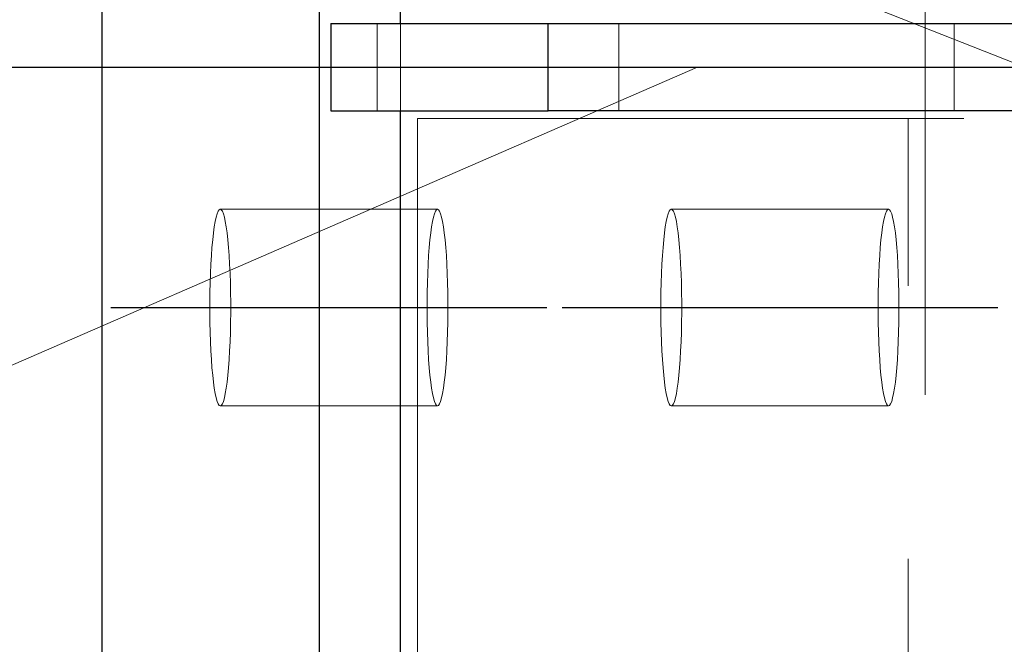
# Model space of a CAD drawing. Header units: millimetres. Extents: x 3536 to 4290, y 11030 to 11491.
# Tile 7 of 102: x 3589.28 to 3593.79, y 11077.4 to 11080.25. Entities that reach past the tile are written whole.
import ezdxf

# ---------------------------------------------------------------- set-up
doc = ezdxf.new("R2010")
doc.units = ezdxf.units.MM
doc.header["$LTSCALE"] = 10
doc.linetypes.add('HIDDEN', pattern=[0.375, 0.25, -0.125])
doc.linetypes.add('MITTE', pattern=[2, 1.25, -0.25, 0.25, -0.25])
doc.layers.get('Defpoints').update_dxf_attribs({"color": 1})
for name, color, linetype, lineweight in [('PS_DIM', 4, 'Continuous', 13), ('PS_Hidden', 2, 'HIDDEN', 9), ('PS_Pos', 1, 'Continuous', 15), ('PS_SOLID', 7, 'Continuous', 30)]:
    doc.layers.add(name, color=color, linetype=linetype, lineweight=lineweight)
doc.layers.add('PS_MID', color=5, linetype='MITTE')
doc.layers.add('PS_SHAPE', color=3, linetype='Continuous')
doc.styles.add('simplex', font='simplex.shx', dxfattribs={"width": 0.75})
doc.dimstyles.new('1_20_GŁ_DS1-LS20', dxfattribs={"dimtxt": 2, "dimasz": 2, "dimexe": 2, "dimexo": 5, "dimgap": 1, "dimtad": 1, "dimjust": 4, "dimdec": 0, "dimlfac": 20, "dimtxsty": 'simplex', "dimblk1": 'NONE', "dimsah": 1, "dimcen": 2, "dimclrd": 256, "dimclre": 256, "dimclrt": 4, "dimadec": 1, "dimazin": 0, "dimtfac": 1, "dimtdec": 0, "dimtmove": 2, "dimatfit": 3, "dimfxl": 1, "dimarcsym": 0})

# ---------------------------------------------------------------- blocks, each defined once
blk = doc.blocks.new('*D96')
at = {"layer": 'Defpoints', "color": 0, "transparency": 16777216}
for p in [(3591.0213, 11097.831), (3589.6555, 11085.5365), (3591.0213, 11075.2865)]:
    blk.add_point(p, dxfattribs=at)
at = {"layer": 'PS_DIM', "lineweight": -2, "transparency": 16777216}
for p, q in [((3589.6555, 11090.5365), (3589.6555, 11099.831)), ((3591.0213, 11080.2865), (3591.0213, 11099.831)), ((3589.6555, 11097.831), (3587.6555, 11097.831)), ((3589.6555, 11097.831), (3591.0213, 11097.831)), ((3593.0213, 11097.831), (3595.0213, 11097.831))]:
    blk.add_line(p, q, dxfattribs=at)
at = {"layer": 'PS_DIM', "transparency": 16777216}
blk.add_solid([(3593.0213, 11098.1643), (3593.0213, 11097.4977), (3591.0213, 11097.831)], dxfattribs=at)
at = {"layer": 'PS_DIM', "color": 4, "transparency": 16777216, "insert": (3587.6355, 11094.6681), "char_height": 2, "attachment_point": 5, "rotation": 90, "style": 'simplex'}
blk.add_mtext('-27', dxfattribs=at)
blk = doc.blocks.new('_None')
blk = doc.blocks.new('*D97')
at = {"layer": 'Defpoints', "color": 0, "transparency": 16777216}
for p in [(3591.0213, 11097.831), (3591.0213, 11082.172), (3591.0213, 11075.2865)]:
    blk.add_point(p, dxfattribs=at)
at = {"layer": 'PS_DIM', "lineweight": -2, "transparency": 16777216}
for p, q in [((3591.0213, 11080.2865), (3591.0213, 11099.831)), ((3591.0213, 11087.172), (3591.0213, 11099.831)), ((3591.0213, 11097.831), (3589.0213, 11097.831)), ((3593.0213, 11097.831), (3595.0213, 11097.831))]:
    blk.add_line(p, q, dxfattribs=at)
at = {"layer": 'PS_DIM', "transparency": 16777216}
blk.add_solid([(3593.0213, 11098.1643), (3593.0213, 11097.4977), (3591.0213, 11097.831)], dxfattribs=at)
at = {"layer": 'PS_DIM', "color": 4, "transparency": 16777216, "insert": (3592.8482, 11096.311), "char_height": 2, "attachment_point": 5, "rotation": 90, "style": 'simplex'}
blk.add_mtext('0', dxfattribs=at)
blk = doc.blocks.new('*D98')
at = {"layer": 'Defpoints', "color": 0, "transparency": 16777216}
for p in [(3596.3492, 11097.831), (3596.3492, 11086.3365), (3591.0213, 11075.2865)]:
    blk.add_point(p, dxfattribs=at)
at = {"layer": 'PS_DIM', "lineweight": -2, "transparency": 16777216}
for p, q in [((3591.0213, 11080.2865), (3591.0213, 11099.831)), ((3596.3492, 11091.3365), (3596.3492, 11099.831)), ((3591.0213, 11097.831), (3594.3492, 11097.831))]:
    blk.add_line(p, q, dxfattribs=at)
at = {"layer": 'PS_DIM', "transparency": 16777216}
blk.add_solid([(3594.3492, 11098.1643), (3594.3492, 11097.4977), (3596.3492, 11097.831)], dxfattribs=at)
at = {"layer": 'PS_DIM', "color": 4, "transparency": 16777216, "insert": (3598.4312, 11095.0253), "char_height": 2, "attachment_point": 5, "rotation": 90, "style": 'simplex'}
blk.add_mtext('107', dxfattribs=at)
blk = doc.blocks.new('*D99')
at = {"layer": 'Defpoints', "color": 0, "transparency": 16777216}
for p in [(3766.6847, 11097.831), (3591.0213, 11075.2865), (3766.6847, 11074.5365)]:
    blk.add_point(p, dxfattribs=at)
at = {"layer": 'PS_DIM', "lineweight": -2, "transparency": 16777216}
for p, q in [((3591.0213, 11080.2865), (3591.0213, 11099.831)), ((3766.6847, 11079.5365), (3766.6847, 11099.831)), ((3591.0213, 11097.831), (3764.6847, 11097.831))]:
    blk.add_line(p, q, dxfattribs=at)
at = {"layer": 'PS_DIM', "transparency": 16777216}
blk.add_solid([(3764.6847, 11098.1643), (3764.6847, 11097.4977), (3766.6847, 11097.831)], dxfattribs=at)
at = {"layer": 'PS_DIM', "color": 4, "transparency": 16777216, "insert": (3764.6647, 11094.1681), "char_height": 2, "attachment_point": 5, "rotation": 90, "style": 'simplex'}
blk.add_mtext('4995', dxfattribs=at)
blk = doc.blocks.new('*X331')
at = {"layer": 'PS_Hidden', "color": 2, "linetype": 'HIDDEN'}
for p, q in [((3593.4227, 11084.7865), (3593.4227, 11075.2865)), ((3590.9152, 11080.2365), (3590.9152, 11079.8365)), ((3591.0213, 11079.8365), (3591.0213, 11080.2365)), ((3592.0213, 11079.8365), (3592.0213, 11080.2365)), ((3593.5554, 11079.8365), (3593.5554, 11080.2365)), ((3591.0992, 11079.8015), (3724.9347, 11079.8015)), ((3591.0992, 11079.8015), (3591.0992, 11075.2865)), ((3593.3448, 11075.2865), (3593.3448, 11079.8015)), ((3590.1872, 11079.3773), (3590.1825, 11079.3659)), ((3590.1919, 11079.3842), (3590.1872, 11079.3773)), ((3590.1968, 11079.3865), (3590.1919, 11079.3842)), ((3590.2016, 11079.3842), (3590.1968, 11079.3865)), ((3591.1911, 11079.3865), (3590.1968, 11079.3865)), ((3590.2064, 11079.3773), (3590.2016, 11079.3842)), ((3590.2111, 11079.3659), (3590.2064, 11079.3773)), ((3591.1768, 11079.3659), (3591.1815, 11079.3773)), ((3591.1815, 11079.3773), (3591.1863, 11079.3842)), ((3591.1863, 11079.3842), (3591.1911, 11079.3865)), ((3591.1911, 11079.3865), (3591.196, 11079.3842)), ((3591.196, 11079.3842), (3591.2007, 11079.3773)), ((3591.2007, 11079.3773), (3591.2054, 11079.3659)), ((3592.2513, 11079.3773), (3592.2466, 11079.3659)), ((3592.2561, 11079.3842), (3592.2513, 11079.3773)), ((3592.2609, 11079.3865), (3592.2561, 11079.3842)), ((3592.2657, 11079.3842), (3592.2609, 11079.3865)), ((3593.2553, 11079.3865), (3592.2609, 11079.3865)), ((3592.2705, 11079.3773), (3592.2657, 11079.3842)), ((3592.2752, 11079.3659), (3592.2705, 11079.3773)), ((3593.241, 11079.3659), (3593.2456, 11079.3773)), ((3593.2456, 11079.3773), (3593.2504, 11079.3842)), ((3593.2504, 11079.3842), (3593.2553, 11079.3865)), ((3593.2553, 11079.3865), (3593.2601, 11079.3842)), ((3593.2601, 11079.3842), (3593.2649, 11079.3773)), ((3593.2649, 11079.3773), (3593.2696, 11079.3659)), ((3590.1736, 11079.33), (3590.1695, 11079.3059)), ((3590.1779, 11079.3501), (3590.1736, 11079.33)), ((3590.1825, 11079.3659), (3590.1779, 11079.3501)), ((3590.2156, 11079.3501), (3590.2111, 11079.3659)), ((3590.2199, 11079.33), (3590.2156, 11079.3501)), ((3590.224, 11079.3059), (3590.2199, 11079.33)), ((3591.1638, 11079.3059), (3591.1679, 11079.33)), ((3591.1679, 11079.33), (3591.1723, 11079.3501)), ((3591.1723, 11079.3501), (3591.1768, 11079.3659)), ((3591.2054, 11079.3659), (3591.21, 11079.3501)), ((3591.21, 11079.3501), (3591.2143, 11079.33)), ((3591.2143, 11079.33), (3591.2184, 11079.3059)), ((3592.2377, 11079.33), (3592.2336, 11079.3059)), ((3592.2421, 11079.3501), (3592.2377, 11079.33)), ((3592.2466, 11079.3659), (3592.2421, 11079.3501)), ((3592.2797, 11079.3501), (3592.2752, 11079.3659)), ((3592.2841, 11079.33), (3592.2797, 11079.3501)), ((3592.2882, 11079.3059), (3592.2841, 11079.33)), ((3593.228, 11079.3059), (3593.2321, 11079.33)), ((3593.2321, 11079.33), (3593.2364, 11079.3501)), ((3593.2364, 11079.3501), (3593.241, 11079.3659)), ((3593.2696, 11079.3659), (3593.2741, 11079.3501)), ((3593.2741, 11079.3501), (3593.2784, 11079.33)), ((3593.2784, 11079.33), (3593.2825, 11079.3059)), ((3590.1657, 11079.278), (3590.1622, 11079.2466)), ((3590.1695, 11079.3059), (3590.1657, 11079.278)), ((3590.2279, 11079.278), (3590.224, 11079.3059)), ((3590.2314, 11079.2466), (3590.2279, 11079.278)), ((3591.1565, 11079.2466), (3591.16, 11079.278)), ((3591.16, 11079.278), (3591.1638, 11079.3059)), ((3591.2184, 11079.3059), (3591.2222, 11079.278)), ((3591.2222, 11079.278), (3591.2257, 11079.2466)), ((3592.2298, 11079.278), (3592.2263, 11079.2466)), ((3592.2336, 11079.3059), (3592.2298, 11079.278)), ((3592.292, 11079.278), (3592.2882, 11079.3059)), ((3592.2955, 11079.2466), (3592.292, 11079.278)), ((3593.2206, 11079.2466), (3593.2241, 11079.278)), ((3593.2241, 11079.278), (3593.228, 11079.3059)), ((3593.2825, 11079.3059), (3593.2864, 11079.278)), ((3593.2864, 11079.278), (3593.2899, 11079.2466)), ((3590.1622, 11079.2466), (3590.159, 11079.212)), ((3590.2345, 11079.212), (3590.2314, 11079.2466)), ((3591.1534, 11079.212), (3591.1565, 11079.2466)), ((3591.2257, 11079.2466), (3591.2289, 11079.212)), ((3592.2263, 11079.2466), (3592.2231, 11079.212)), ((3592.2987, 11079.212), (3592.2955, 11079.2466)), ((3593.2175, 11079.212), (3593.2206, 11079.2466)), ((3593.2899, 11079.2466), (3593.293, 11079.212)), ((3590.159, 11079.212), (3590.1562, 11079.1746)), ((3590.2373, 11079.1746), (3590.2345, 11079.212)), ((3591.1506, 11079.1746), (3591.1534, 11079.212)), ((3591.2289, 11079.212), (3591.2316, 11079.1746)), ((3592.2231, 11079.212), (3592.2204, 11079.1746)), ((3592.3014, 11079.1746), (3592.2987, 11079.212)), ((3593.2147, 11079.1746), (3593.2175, 11079.212)), ((3593.293, 11079.212), (3593.2958, 11079.1746)), ((3590.1562, 11079.1746), (3590.1539, 11079.1347)), ((3590.2396, 11079.1347), (3590.2373, 11079.1746)), ((3591.1482, 11079.1347), (3591.1506, 11079.1746)), ((3591.2316, 11079.1746), (3591.234, 11079.1347)), ((3592.2204, 11079.1746), (3592.218, 11079.1347)), ((3592.3038, 11079.1347), (3592.3014, 11079.1746)), ((3593.2124, 11079.1347), (3593.2147, 11079.1746)), ((3593.2958, 11079.1746), (3593.2981, 11079.1347)), ((3590.1539, 11079.1347), (3590.152, 11079.0928)), ((3590.2416, 11079.0928), (3590.2396, 11079.1347)), ((3591.1463, 11079.0928), (3591.1482, 11079.1347)), ((3591.234, 11079.1347), (3591.2359, 11079.0928)), ((3592.218, 11079.1347), (3592.2161, 11079.0928)), ((3592.3057, 11079.0928), (3592.3038, 11079.1347)), ((3593.2105, 11079.0928), (3593.2124, 11079.1347)), ((3593.2981, 11079.1347), (3593.3, 11079.0928)), ((3590.152, 11079.0928), (3590.1505, 11079.0493)), ((3590.243, 11079.0493), (3590.2416, 11079.0928)), ((3591.1449, 11079.0493), (3591.1463, 11079.0928)), ((3591.2359, 11079.0928), (3591.2374, 11079.0493)), ((3592.2161, 11079.0928), (3592.2147, 11079.0493)), ((3592.3071, 11079.0493), (3592.3057, 11079.0928)), ((3593.209, 11079.0493), (3593.2105, 11079.0928)), ((3593.3, 11079.0928), (3593.3015, 11079.0493)), ((3590.1505, 11079.0493), (3590.1496, 11079.0047)), ((3590.244, 11079.0047), (3590.243, 11079.0493)), ((3591.1439, 11079.0047), (3591.1449, 11079.0493)), ((3591.2374, 11079.0493), (3591.2383, 11079.0047)), ((3592.2147, 11079.0493), (3592.2137, 11079.0047)), ((3592.3081, 11079.0047), (3592.3071, 11079.0493)), ((3593.2081, 11079.0047), (3593.209, 11079.0493)), ((3593.3015, 11079.0493), (3593.3025, 11079.0047)), ((3590.1496, 11079.0047), (3590.1491, 11078.9593)), ((3590.2445, 11078.9593), (3590.244, 11079.0047)), ((3591.1434, 11078.9593), (3591.1439, 11079.0047)), ((3591.2383, 11079.0047), (3591.2388, 11078.9593)), ((3592.2137, 11079.0047), (3592.2132, 11078.9593)), ((3592.3086, 11078.9593), (3592.3081, 11079.0047)), ((3593.2076, 11078.9593), (3593.2081, 11079.0047)), ((3593.3025, 11079.0047), (3593.303, 11078.9593)), ((3590.1491, 11078.9593), (3590.1491, 11078.9137)), ((3590.2445, 11078.9137), (3590.2445, 11078.9593)), ((3591.1434, 11078.9137), (3591.1434, 11078.9593)), ((3591.2388, 11078.9593), (3591.2388, 11078.9137)), ((3592.2132, 11078.9593), (3592.2132, 11078.9137)), ((3592.3086, 11078.9137), (3592.3086, 11078.9593)), ((3593.2076, 11078.9137), (3593.2076, 11078.9593)), ((3593.303, 11078.9593), (3593.303, 11078.9137)), ((3590.1491, 11078.9137), (3590.1496, 11078.8684)), ((3590.244, 11078.8684), (3590.2445, 11078.9137)), ((3591.1439, 11078.8684), (3591.1434, 11078.9137)), ((3591.2388, 11078.9137), (3591.2383, 11078.8684)), ((3592.2132, 11078.9137), (3592.2137, 11078.8684)), ((3592.3081, 11078.8684), (3592.3086, 11078.9137)), ((3593.2081, 11078.8684), (3593.2076, 11078.9137)), ((3593.303, 11078.9137), (3593.3025, 11078.8684)), ((3590.1496, 11078.8684), (3590.1505, 11078.8237)), ((3590.243, 11078.8237), (3590.244, 11078.8684)), ((3591.1449, 11078.8237), (3591.1439, 11078.8684)), ((3591.2383, 11078.8684), (3591.2374, 11078.8237)), ((3592.2137, 11078.8684), (3592.2147, 11078.8237)), ((3592.3071, 11078.8237), (3592.3081, 11078.8684)), ((3593.209, 11078.8237), (3593.2081, 11078.8684)), ((3593.3025, 11078.8684), (3593.3015, 11078.8237)), ((3590.1505, 11078.8237), (3590.152, 11078.7802)), ((3590.2416, 11078.7802), (3590.243, 11078.8237)), ((3591.1463, 11078.7802), (3591.1449, 11078.8237)), ((3591.2374, 11078.8237), (3591.2359, 11078.7802)), ((3592.2147, 11078.8237), (3592.2161, 11078.7802)), ((3592.3057, 11078.7802), (3592.3071, 11078.8237)), ((3593.2105, 11078.7802), (3593.209, 11078.8237)), ((3593.3015, 11078.8237), (3593.3, 11078.7802)), ((3590.152, 11078.7802), (3590.1539, 11078.7383)), ((3590.1539, 11078.7383), (3590.1562, 11078.6985)), ((3590.2373, 11078.6985), (3590.2396, 11078.7383)), ((3590.2396, 11078.7383), (3590.2416, 11078.7802)), ((3591.1482, 11078.7383), (3591.1463, 11078.7802)), ((3591.1506, 11078.6985), (3591.1482, 11078.7383)), ((3591.234, 11078.7383), (3591.2316, 11078.6985)), ((3591.2359, 11078.7802), (3591.234, 11078.7383)), ((3592.2161, 11078.7802), (3592.218, 11078.7383)), ((3592.218, 11078.7383), (3592.2204, 11078.6985)), ((3592.3014, 11078.6985), (3592.3038, 11078.7383)), ((3592.3038, 11078.7383), (3592.3057, 11078.7802)), ((3593.2124, 11078.7383), (3593.2105, 11078.7802)), ((3593.2147, 11078.6985), (3593.2124, 11078.7383)), ((3593.2981, 11078.7383), (3593.2958, 11078.6985)), ((3593.3, 11078.7802), (3593.2981, 11078.7383)), ((3590.1562, 11078.6985), (3590.159, 11078.6611)), ((3590.2345, 11078.6611), (3590.2373, 11078.6985)), ((3591.1534, 11078.6611), (3591.1506, 11078.6985)), ((3591.2316, 11078.6985), (3591.2289, 11078.6611)), ((3592.2204, 11078.6985), (3592.2231, 11078.6611)), ((3592.2987, 11078.6611), (3592.3014, 11078.6985)), ((3593.2175, 11078.6611), (3593.2147, 11078.6985)), ((3593.2958, 11078.6985), (3593.293, 11078.6611)), ((3590.159, 11078.6611), (3590.1622, 11078.6265)), ((3590.2314, 11078.6265), (3590.2345, 11078.6611)), ((3591.1565, 11078.6265), (3591.1534, 11078.6611)), ((3591.2289, 11078.6611), (3591.2257, 11078.6265)), ((3592.2231, 11078.6611), (3592.2263, 11078.6265)), ((3592.2955, 11078.6265), (3592.2987, 11078.6611)), ((3593.2206, 11078.6265), (3593.2175, 11078.6611)), ((3593.293, 11078.6611), (3593.2899, 11078.6265)), ((3590.1622, 11078.6265), (3590.1657, 11078.5951)), ((3590.2279, 11078.5951), (3590.2314, 11078.6265)), ((3591.16, 11078.5951), (3591.1565, 11078.6265)), ((3591.2257, 11078.6265), (3591.2222, 11078.5951)), ((3592.2263, 11078.6265), (3592.2298, 11078.5951)), ((3592.292, 11078.5951), (3592.2955, 11078.6265)), ((3593.2241, 11078.5951), (3593.2206, 11078.6265)), ((3593.2899, 11078.6265), (3593.2864, 11078.5951)), ((3590.1657, 11078.5951), (3590.1695, 11078.5672)), ((3590.1695, 11078.5672), (3590.1736, 11078.5431)), ((3590.2199, 11078.5431), (3590.224, 11078.5672)), ((3590.224, 11078.5672), (3590.2279, 11078.5951)), ((3591.1638, 11078.5672), (3591.16, 11078.5951)), ((3591.1679, 11078.5431), (3591.1638, 11078.5672)), ((3591.2184, 11078.5672), (3591.2143, 11078.5431)), ((3591.2222, 11078.5951), (3591.2184, 11078.5672)), ((3592.2298, 11078.5951), (3592.2336, 11078.5672)), ((3592.2336, 11078.5672), (3592.2377, 11078.5431)), ((3592.2841, 11078.5431), (3592.2882, 11078.5672)), ((3592.2882, 11078.5672), (3592.292, 11078.5951)), ((3593.228, 11078.5672), (3593.2241, 11078.5951)), ((3593.2321, 11078.5431), (3593.228, 11078.5672)), ((3593.2825, 11078.5672), (3593.2784, 11078.5431)), ((3593.2864, 11078.5951), (3593.2825, 11078.5672)), ((3590.1736, 11078.5431), (3590.1779, 11078.523)), ((3590.1779, 11078.523), (3590.1825, 11078.5072)), ((3590.2111, 11078.5072), (3590.2156, 11078.523)), ((3590.2156, 11078.523), (3590.2199, 11078.5431)), ((3591.1723, 11078.523), (3591.1679, 11078.5431)), ((3591.1768, 11078.5072), (3591.1723, 11078.523)), ((3591.21, 11078.523), (3591.2054, 11078.5072)), ((3591.2143, 11078.5431), (3591.21, 11078.523)), ((3592.2377, 11078.5431), (3592.2421, 11078.523)), ((3592.2421, 11078.523), (3592.2466, 11078.5072)), ((3592.2752, 11078.5072), (3592.2797, 11078.523)), ((3592.2797, 11078.523), (3592.2841, 11078.5431)), ((3593.2364, 11078.523), (3593.2321, 11078.5431)), ((3593.241, 11078.5072), (3593.2364, 11078.523)), ((3593.2741, 11078.523), (3593.2696, 11078.5072)), ((3593.2784, 11078.5431), (3593.2741, 11078.523)), ((3590.1825, 11078.5072), (3590.1872, 11078.4957)), ((3590.1872, 11078.4957), (3590.1919, 11078.4888)), ((3590.1919, 11078.4888), (3590.1968, 11078.4865)), ((3590.1968, 11078.4865), (3590.2016, 11078.4888)), ((3591.1911, 11078.4865), (3590.1968, 11078.4865)), ((3590.2016, 11078.4888), (3590.2064, 11078.4957)), ((3590.2064, 11078.4957), (3590.2111, 11078.5072)), ((3591.1815, 11078.4957), (3591.1768, 11078.5072)), ((3591.1863, 11078.4888), (3591.1815, 11078.4957)), ((3591.1911, 11078.4865), (3591.1863, 11078.4888)), ((3591.196, 11078.4888), (3591.1911, 11078.4865)), ((3591.2007, 11078.4957), (3591.196, 11078.4888)), ((3591.2054, 11078.5072), (3591.2007, 11078.4957)), ((3592.2466, 11078.5072), (3592.2513, 11078.4957)), ((3592.2513, 11078.4957), (3592.2561, 11078.4888)), ((3592.2561, 11078.4888), (3592.2609, 11078.4865)), ((3592.2609, 11078.4865), (3592.2657, 11078.4888)), ((3593.2553, 11078.4865), (3592.2609, 11078.4865)), ((3592.2657, 11078.4888), (3592.2705, 11078.4957)), ((3592.2705, 11078.4957), (3592.2752, 11078.5072)), ((3593.2456, 11078.4957), (3593.241, 11078.5072)), ((3593.2504, 11078.4888), (3593.2456, 11078.4957)), ((3593.2553, 11078.4865), (3593.2504, 11078.4888)), ((3593.2601, 11078.4888), (3593.2553, 11078.4865)), ((3593.2649, 11078.4957), (3593.2601, 11078.4888)), ((3593.2696, 11078.5072), (3593.2649, 11078.4957))]:
    blk.add_line(p, q, dxfattribs=at)
at = {"layer": 'PS_MID', "color": 5, "linetype": 'MITTE'}
for p, q in [((3588.5213, 11080.0365), (3724.9347, 11080.0365)), ((3589.6968, 11078.9365), (3591.6911, 11078.9365)), ((3591.7609, 11078.9365), (3593.7553, 11078.9365))]:
    blk.add_line(p, q, dxfattribs=at)
at = {"layer": 'PS_SOLID', "color": 7, "linetype": 'Continuous'}
for p, q in [((3589.6555, 11085.5365), (3589.6555, 11074.5365)), ((3590.6499, 11085.5365), (3590.6499, 11074.5365)), ((3591.0213, 11080.2365), (3591.0213, 11084.7865)), ((3590.7029, 11080.2365), (3590.7029, 11079.8365)), ((3590.7029, 11080.2365), (3591.6973, 11080.2365)), ((3591.6973, 11079.8365), (3591.6973, 11080.2365)), ((3591.6973, 11080.2365), (3596.9874, 11080.2365)), ((3590.7029, 11079.8365), (3591.6973, 11079.8365)), ((3591.0213, 11075.2865), (3591.0213, 11079.8365)), ((3596.9874, 11079.8365), (3591.6973, 11079.8365))]:
    blk.add_line(p, q, dxfattribs=at)
blk = doc.blocks.new('*X345')
at = {"color": 1}
blk.add_line((3593.8792, 11080.0365), (3586.5595, 11082.9245), dxfattribs=at)
blk = doc.blocks.new('*X347')
at = {"color": 1}
blk.add_line((3592.3813, 11080.0365), (3584.2458, 11076.501), dxfattribs=at)

msp = doc.modelspace()

# ---------------------------------------------------------------- block references
at = {"layer": 'PS_Pos'}
for name in ['*X345', '*X347']:
    msp.add_blockref(name, (0, 0), dxfattribs=at)
at = {"layer": 'PS_SHAPE'}
msp.add_blockref('*X331', (0, 0), dxfattribs=at)

# ---------------------------------------------------------------- dimensions: what is measured, and where the dimension line sits
at = {"layer": 'PS_DIM'}
for base, p1, p2, text, picture, middle in [((3591.0213, 11097.831), (3589.6555, 11085.5365), (3591.0213, 11075.2865), '-27', '*D96', (3587.6355, 11094.6681)), ((3766.6847, 11097.831), (3591.0213, 11075.2865), (3766.6847, 11074.5365), '4995', '*D99', (3764.6647, 11094.1681))]:
    dim = msp.add_linear_dim(base=base, p1=p1, p2=p2, text=text, dimstyle='1_20_GŁ_DS1-LS20', dxfattribs=at)
    dim.commit()
    dim.dimension.update_dxf_attribs({"geometry": picture, "text_midpoint": middle, "dimtype": 128, "text_rotation": 90})
for base, p1, p2, picture, middle in [((3591.021319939, 11097.8310061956), (3591.021319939, 11075.2865235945), (3591.021319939, 11082.1720392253), '*D97', (3592.8481745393, 11096.3110061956)), ((3596.3492, 11097.831), (3591.0213, 11075.2865), (3596.3492, 11086.3365), '*D98', (3598.4312, 11095.0253))]:
    dim = msp.add_linear_dim(base=base, p1=p1, p2=p2, dimstyle='1_20_GŁ_DS1-LS20', dxfattribs=at)
    dim.commit()
    dim.dimension.update_dxf_attribs({"geometry": picture, "text_midpoint": middle, "dimtype": 128, "text_rotation": 90})

doc.saveas('drawing.dxf')
